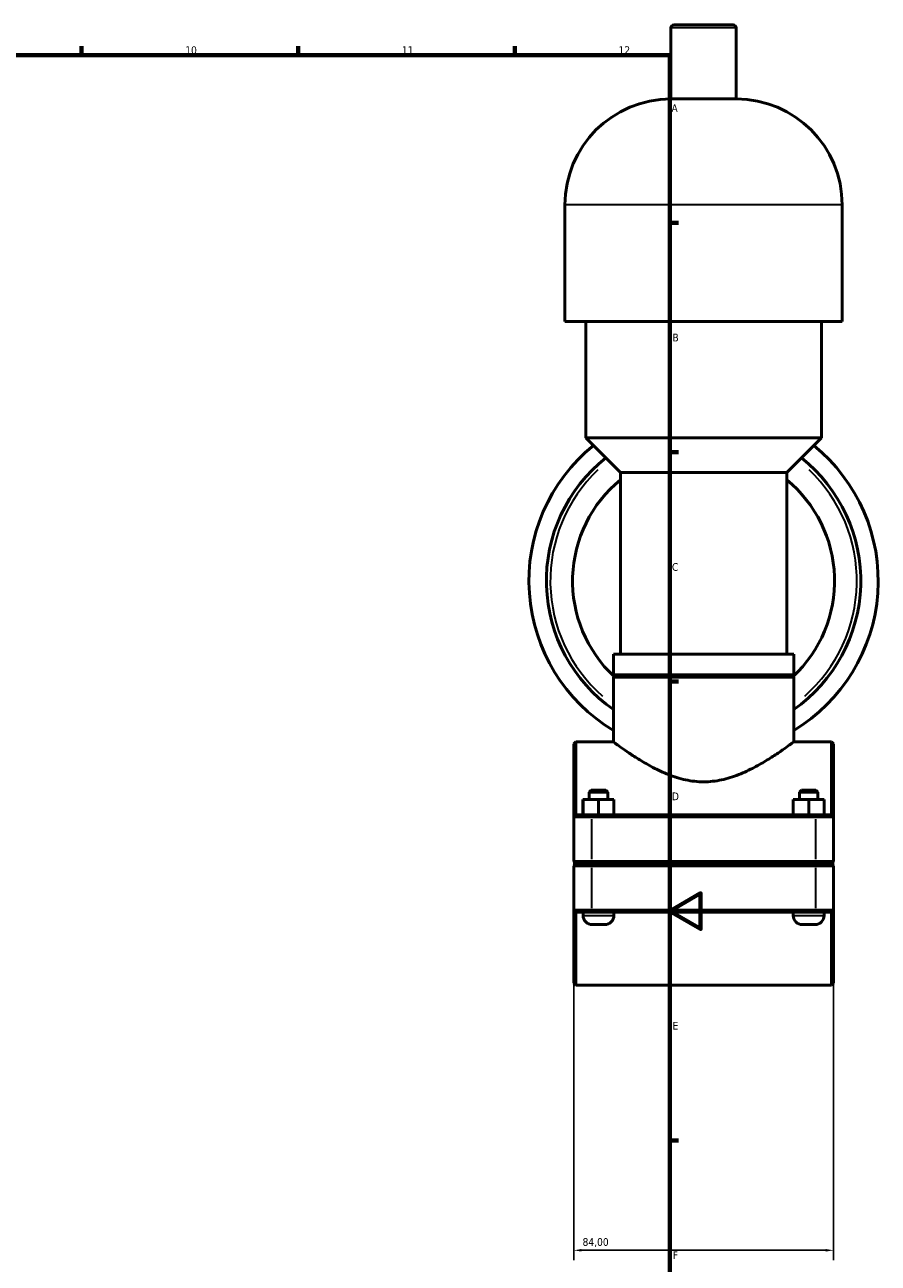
# Model space of a CAD drawing. Header units: millimetres. Extents: x 0 to 1052, y -24 to 1487.
# Tile 5 of 8: x 612 to 888, y 183 to 584. Entities that reach past the tile are written whole.
import ezdxf

# ---------------------------------------------------------------- set-up
doc = ezdxf.new("R2010")
doc.units = ezdxf.units.MM
for name, color, linetype, lineweight in [('Border (ISO)', 7, 'Continuous', 70), ('Dimension (ISO)', 7, 'Continuous', 25), ('Visible (ISO)', 7, 'Continuous', 50), ('Visible Narrow (ISO)', 7, 'Continuous', 35)]:
    doc.layers.add(name, color=color, linetype=linetype, lineweight=lineweight)
doc.styles.add('Note Text (ISO)', font='tahoma.ttf')
doc.dimstyles.new('Default (ISO)', dxfattribs={"dimtxt": 2.5, "dimasz": 2.5, "dimexe": 3.175, "dimexo": 0, "dimgap": 0.762, "dimtad": 1, "dimrnd": 1e-08, "dimzin": 0, "dimtxsty": 'Note Text (ISO)', "dimcen": 0.09, "dimdle": 10, "dimclrd": 256, "dimclre": 256, "dimclrt": 256, "dimazin": 0, "dimtfac": 1.40208, "dimtmove": 0, "dimatfit": 3, "dimfxl": 1, "dimtolj": 1, "dimtzin": 0, "dimlwd": -1, "dimlwe": -1, "dimarcsym": 0})

# ---------------------------------------------------------------- blocks, each defined once
blk = doc.blocks.new('Borders Default Border')
at = {"layer": 'Border (ISO)'}
for p, q in [((630.75, 574), (630.75, 576.9)), ((700.83, 574), (700.83, 576.9)), ((770.92, 574), (770.92, 576.9)), ((821, 519.75), (823.9, 519.75)), ((821, 445.5), (823.9, 445.5)), ((821, 371.25), (823.9, 371.25)), ((821, 222.75), (823.9, 222.75))]:
    blk.add_line(p, q, dxfattribs=at)
at = {"layer": 'Border (ISO)', "flags": 128}
for points in [[(20, 20), (20, 574), (821, 574), (821, 20), (20, 20)], [(841, 297), (821, 297), (831, 302.77), (831, 291.23), (821, 297)]]:
    blk.add_lwpolyline(points, dxfattribs=at)
at = {"layer": 'Border (ISO)', "color": 232, "true_color": 0xca0064, "char_height": 2.5, "attachment_point": 7, "style": 'Note Text (ISO)'}
for s, insert in [('10', (664.29, 574.35)), ('11', (734.37, 574.4)), ('12', (804.46, 574.4)), ('A', (821.59, 555.62)), ('B', (821.89, 481.38)), ('C', (821.73, 407.08)), ('D', (821.73, 332.88)), ('E', (821.94, 258.63)), ('F', (822, 184.38))]:
    blk.add_mtext(s, dxfattribs=dict(at, insert=insert))
blk = doc.blocks.new('*D14')
at = {"layer": 'Defpoints', "color": 0, "transparency": 16777216}
for p in [(789.96, 313.04), (873.96, 313.04), (789.96, 187.2)]:
    blk.add_point(p, dxfattribs=at)
at = {"layer": 'Dimension (ISO)', "transparency": 16777216}
for p, q in [((789.96, 313.04), (789.96, 184.02)), ((873.96, 313.04), (873.96, 184.02)), ((871.46, 187.2), (792.46, 187.2))]:
    blk.add_line(p, q, dxfattribs=at)
for points in [[(792.46, 187.62), (792.46, 186.78), (789.96, 187.2)], [(871.46, 187.62), (871.46, 186.78), (873.96, 187.2)]]:
    blk.add_solid(points, dxfattribs=at)
at = {"layer": 'Dimension (ISO)', "color": 232, "true_color": 0xca0064, "transparency": 16777216, "insert": (792.82, 191.14), "char_height": 2.5, "attachment_point": 1, "style": 'Note Text (ISO)'}
blk.add_mtext('\\A1;84,00', dxfattribs=at)

msp = doc.modelspace()

# ---------------------------------------------------------------- linework, layer by layer
at = {"layer": 'Visible (ISO)'}
for p, q in [((821.404, 559.865), (821.404, 582.865)), ((822.404, 583.865), (841.523, 583.865)), ((842.523, 559.865), (842.523, 582.865)), ((842.523, 559.865), (821.404, 559.865)), ((787.119, 487.865), (787.119, 525.579)), ((876.809, 487.865), (876.809, 525.579)), ((876.809, 487.865), (787.119, 487.865)), ((793.845, 450.151), (793.845, 487.865)), ((870.082, 450.151), (870.082, 487.865)), ((870.082, 450.151), (793.845, 450.151)), ((805.057, 438.939), (793.845, 450.151)), ((858.871, 438.939), (870.082, 450.151)), ((858.871, 438.939), (805.057, 438.939)), ((805.057, 380.132), (805.057, 438.939)), ((858.871, 380.132), (858.871, 438.939)), ((861.113, 380.132), (802.814, 380.132)), ((802.814, 373.465), (802.814, 380.132)), ((861.113, 373.465), (861.113, 380.132)), ((861.113, 373.465), (802.814, 373.465)), ((803.444, 373.365), (802.814, 372.735)), ((803.444, 373.365), (860.483, 373.365)), ((809.541, 373.365), (809.541, 373.465)), ((854.386, 373.365), (854.386, 373.465)), ((860.483, 373.365), (861.113, 372.735)), ((802.814, 351.74), (802.814, 372.735)), ((861.113, 372.735), (802.814, 372.735)), ((861.113, 351.74), (861.113, 372.735)), ((789.964, 351.11), (790.594, 351.74)), ((789.964, 327.485), (789.964, 351.11)), ((790.594, 351.74), (790.594, 328.115)), ((790.594, 351.74), (802.814, 351.74)), ((861.113, 351.74), (873.334, 351.74)), ((873.334, 328.115), (873.334, 351.74)), ((873.964, 351.11), (873.334, 351.74)), ((873.964, 351.11), (873.964, 327.485)), ((792.948, 333.115), (792.979, 333.115)), ((792.948, 328.115), (792.948, 333.115)), ((792.979, 333.115), (797.995, 333.115)), ((792.979, 328.115), (792.979, 333.115)), ((795.594, 336.115), (794.964, 335.485)), ((800.964, 335.485), (794.964, 335.485)), ((794.964, 333.115), (794.964, 335.485)), ((795.594, 336.115), (800.334, 336.115)), ((797.995, 333.115), (802.979, 333.115)), ((797.995, 328.115), (797.995, 333.115)), ((800.334, 336.115), (800.964, 335.485)), ((800.964, 333.115), (800.964, 335.485)), ((802.979, 328.115), (802.979, 333.115)), ((860.948, 333.115), (860.979, 333.115)), ((860.948, 328.115), (860.948, 333.115)), ((860.979, 333.115), (865.995, 333.115)), ((860.979, 328.115), (860.979, 333.115)), ((863.594, 336.115), (862.964, 335.485)), ((868.964, 335.485), (862.964, 335.485)), ((862.964, 333.115), (862.964, 335.485)), ((863.594, 336.115), (868.334, 336.115)), ((865.995, 333.115), (870.979, 333.115)), ((865.995, 328.115), (865.995, 333.115)), ((868.334, 336.115), (868.964, 335.485)), ((868.964, 333.115), (868.964, 335.485)), ((870.979, 328.115), (870.979, 333.115)), ((790.594, 328.115), (789.964, 327.485)), ((795.764, 327.485), (789.964, 327.485)), ((789.964, 327.485), (789.964, 313.045)), ((790.594, 328.115), (795.764, 328.115)), ((868.164, 328.115), (795.764, 328.115)), ((795.764, 327.485), (868.164, 327.485)), ((868.164, 328.115), (873.334, 328.115)), ((873.964, 327.485), (868.164, 327.485)), ((873.334, 328.115), (873.964, 327.485)), ((873.964, 313.045), (873.964, 327.485)), ((790.594, 312.415), (789.964, 313.045)), ((789.964, 313.045), (795.764, 313.045)), ((868.164, 313.045), (795.764, 313.045)), ((868.164, 313.045), (873.964, 313.045)), ((873.334, 312.415), (873.964, 313.045)), ((790.594, 312.315), (789.964, 311.685)), ((795.764, 311.685), (789.964, 311.685)), ((789.964, 311.685), (789.964, 297.245)), ((795.764, 312.415), (790.594, 312.415)), ((790.594, 312.315), (795.764, 312.315)), ((792.964, 312.315), (792.964, 312.415)), ((795.764, 312.415), (868.164, 312.415)), ((868.164, 312.315), (795.764, 312.315)), ((795.764, 311.685), (868.164, 311.685)), ((802.964, 312.315), (802.964, 312.415)), ((860.964, 312.315), (860.964, 312.415)), ((873.334, 312.415), (868.164, 312.415)), ((868.164, 312.315), (873.334, 312.315)), ((873.964, 311.685), (868.164, 311.685)), ((870.964, 312.315), (870.964, 312.415)), ((873.334, 312.315), (873.964, 311.685)), ((873.964, 297.245), (873.964, 311.685)), ((789.964, 273.62), (789.964, 297.245)), ((789.964, 297.245), (795.764, 297.245)), ((790.594, 296.615), (789.964, 297.245)), ((868.164, 297.245), (795.764, 297.245)), ((868.164, 297.245), (873.964, 297.245)), ((873.334, 296.615), (873.964, 297.245)), ((873.964, 297.245), (873.964, 273.62)), ((790.594, 296.615), (790.594, 272.99)), ((795.764, 296.615), (790.594, 296.615)), ((792.964, 295.615), (792.964, 296.615)), ((795.764, 296.615), (868.164, 296.615)), ((802.964, 295.615), (802.964, 296.615)), ((860.964, 295.615), (860.964, 296.615)), ((873.334, 296.615), (868.164, 296.615)), ((870.964, 295.615), (870.964, 296.615)), ((873.334, 272.99), (873.334, 296.615)), ((799.964, 292.615), (795.964, 292.615)), ((867.964, 292.615), (863.964, 292.615)), ((789.964, 273.62), (790.594, 272.99)), ((790.594, 272.99), (873.334, 272.99)), ((873.964, 273.62), (873.334, 272.99))]:
    msp.add_line(p, q, dxfattribs=at)
for centre, radius, start, end in [((822.404, 582.865), 1, 90, 180), ((841.523, 582.865), 1, 0, 90), ((821.404, 525.579), 34.286, 90, 180), ((842.523, 525.579), 34.286, 0, 90), ((831.964, 403.865), 56.5, 129.13314, 238.9413), ((831.964, 403.865), 56.5, 301.0587, 50.86686), ((831.964, 403.865), 50.85, 128.47858, 235.02353), ((831.964, 403.865), 50.85, 304.97647, 51.52142), ((831.964, 403.865), 42.375, 129.41802, 226.89412), ((831.964, 403.865), 42.375, 313.10588, 50.58198), ((795.964, 295.615), 3, 180, 270), ((799.964, 295.615), 3, 270, 0), ((863.964, 295.615), 3, 180, 270), ((867.964, 295.615), 3, 270, 0)]:
    msp.add_arc(centre, radius, start, end, dxfattribs=at)
for points, knots in [([(802.814, 351.74), (802.814, 351.74), (803.006, 351.597), (803.784, 351.027), (804.37, 350.599), (805.886, 349.52), (806.816, 348.868), (808.929, 347.446), (810.111, 346.677), (812.618, 345.136), (814.041, 344.305), (817.143, 342.674), (818.821, 341.874), (822.36, 340.477), (824.224, 339.881), (828.05, 339.058), (830.012, 338.836), (831.964, 338.836)], [13.9147336, 13.9147336, 13.9147336, 13.9147336, 14.4888032, 14.4888032, 15.0628727, 15.0628727, 15.6369423, 15.6369423, 16.2110118, 16.2110118, 16.7965034, 16.7965034, 17.381995, 17.381995, 17.9674865, 17.9674865, 18.5529781, 18.5529781, 18.5529781, 18.5529781]), ([(831.964, 338.836), (833.915, 338.836), (835.878, 339.058), (839.703, 339.881), (841.567, 340.477), (845.106, 341.874), (846.784, 342.674), (849.886, 344.305), (851.31, 345.136), (853.816, 346.677), (854.998, 347.446), (857.111, 348.868), (858.042, 349.52), (859.557, 350.599), (860.143, 351.027), (860.922, 351.597), (861.113, 351.74), (861.113, 351.74)], [0, 0, 0, 0, 0.5854916, 0.5854916, 1.1709831, 1.1709831, 1.7564747, 1.7564747, 2.3419663, 2.3419663, 2.9160358, 2.9160358, 3.4901054, 3.4901054, 4.064175, 4.064175, 4.6382445, 4.6382445, 4.6382445, 4.6382445])]:
    msp.add_open_spline(points, degree=3, knots=knots, dxfattribs=at)
at = {"layer": 'Visible Narrow (ISO)'}
for p, q in [((842.393, 582.865), (821.534, 582.865)), ((876.257, 525.579), (787.671, 525.579)), ((795.764, 328.083), (795.764, 327.516)), ((795.764, 313.767), (795.764, 326.763)), ((868.164, 328.083), (868.164, 327.516)), ((868.164, 326.763), (868.164, 313.767)), ((795.764, 312.446), (795.764, 313.013)), ((868.164, 312.446), (868.164, 313.013)), ((795.764, 312.283), (795.764, 311.716)), ((795.764, 297.967), (795.764, 310.963)), ((868.164, 312.283), (868.164, 311.716)), ((868.164, 310.963), (868.164, 297.967)), ((795.764, 296.646), (795.764, 297.213)), ((868.164, 296.646), (868.164, 297.213)), ((793.025, 295.615), (802.902, 295.615)), ((861.025, 295.615), (870.902, 295.615))]:
    msp.add_line(p, q, dxfattribs=at)
for start, end in [(133.59646, 228.71428), (311.28572, 46.40354)]:
    msp.add_arc((831.964, 403.865), 49.59, start, end, dxfattribs=at)

# ---------------------------------------------------------------- block references
msp.add_blockref('Borders Default Border', (0, 0))

# ---------------------------------------------------------------- dimensions: what is measured, and where the dimension line sits
at = {"layer": 'Dimension (ISO)'}
dim = msp.add_linear_dim(base=(789.964, 187.199), p1=(873.964, 313.045), p2=(789.964, 313.045), dimstyle='Default (ISO)', override={"dimdec": 2, "dimtp": 0, "dimtm": 0, "dimtdec": 2, "dimtofl": 0, "dimatfit": 1}, dxfattribs=at)
dim.commit()
dim.dimension.update_dxf_attribs({"geometry": '*D14', "text_midpoint": (796.964, 187.199), "dimtype": 160})

doc.saveas('drawing.dxf')
